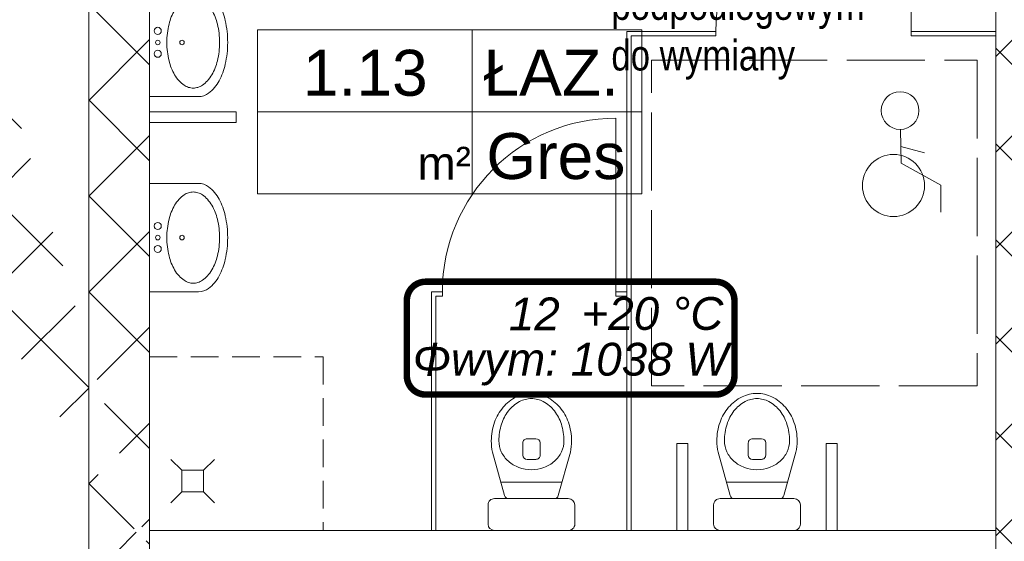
# Model space of a CAD drawing. Header units: millimetres. Extents: x 2215 to 12087, y 6991 to 11359.
# Tile 14 of 26: x 4689 to 5143, y 8439 to 8680. Entities that reach past the tile are written whole.
import ezdxf
from ezdxf.enums import TextEntityAlignment as Align
from ezdxf.lldxf.tags import DXFTag

# ---------------------------------------------------------------- set-up
doc = ezdxf.new("R2010")
doc.units = ezdxf.units.MM
doc.linetypes.add('ACAD_ISO02W100', pattern=[15, 12, -3])
doc.linetypes.add('DASHED', pattern=[19.049999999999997, 12.7, -6.35])
for name, color, linetype, lineweight in [('A_meble', 253, 'Continuous', 13), ('A_opisy', 81, 'Continuous', 13), ('A_przekrojowe główne', 50, 'Continuous', 50), ('A_sanitarka', 140, 'Continuous', 13), ('A_ściany istniejące', 82, 'Continuous', 50), ('A_ściany istniejące hatch', 82, 'Continuous', 9), ('sanitarka', 140, 'Continuous', 13)]:
    doc.layers.add(name, color=color, linetype=linetype, lineweight=lineweight)
doc.layers.add('IS_Text_Konstrukcji', color=7, linetype='Continuous')
doc.layers.add('Konstrukcja - Ściany zew', color=7, linetype='Continuous')
doc.styles.get("Standard").update_dxf_attribs({"font": 'arial.ttf'})
tags = doc.linetypes.add('SOLID', pattern=[10, 10, 0]).pattern_tags.tags
tags[6:7] = [DXFTag(74, 4), DXFTag(75, 0), DXFTag(340, '0'), DXFTag(46, 0.0), DXFTag(50, 0.0), DXFTag(44, 0.0), DXFTag(45, 0.0)]
tags[4:5] = [DXFTag(74, 4), DXFTag(75, 0), DXFTag(340, '0'), DXFTag(46, 0.0), DXFTag(50, 0.0), DXFTag(44, 0.0), DXFTag(45, 0.0)]

# ---------------------------------------------------------------- blocks, each defined once
blk = doc.blocks.new('miska wc2')
at = {"layer": 'sanitarka'}
for p, q in [((11.85000000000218, 20), (2.850000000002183, 20)), ((11.85000000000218, 20), (2.850000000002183, 20)), ((0, 17), (0, -17)), ((0, 17), (0, -17)), ((14.70000000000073, -17), (14.70000000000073, 17)), ((14.70000000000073, -17), (14.70000000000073, 17)), ((16.11318390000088, 12.39430300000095), (36.08138115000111, 17.96578900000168)), ((16.11318390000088, 12.39430300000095), (36.08138115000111, 17.96578900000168)), ((22.29999999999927, 14.12053600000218), (22.29999999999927, -14.12053700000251)), ((14.70000000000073, 10.46106599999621), (14.70000000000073, -10.46106700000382)), ((14.70000000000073, 10.46106599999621), (14.70000000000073, -10.46106700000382)), ((32.75, -2), (32.75, 2)), ((34.65000000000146, 4), (40.35000000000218, 4)), ((42.25000000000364, 2), (42.25000000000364, -2)), ((40.35000000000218, -4), (34.65000000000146, -4)), ((36.08138115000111, -17.96579000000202), (16.11318390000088, -12.39430400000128)), ((36.08138115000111, -17.96579000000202), (16.11318390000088, -12.39430400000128)), ((2.850000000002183, -20), (11.85000000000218, -20)), ((2.850000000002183, -20), (11.85000000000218, -20))]:
    blk.add_line(p, q, dxfattribs=at)
at = {"layer": 'sanitarka', "extrusion": (0, 0, -1)}
for centre, major_axis, ratio, start_param, end_param in [((2.850000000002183, 17), (5.51091059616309e-16, 3), 0.9499999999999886, -1.570796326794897, 0), ((2.850000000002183, 17), (5.51091059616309e-16, 3), 0.9499999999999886, -1.570796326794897, 0), ((11.85000000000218, 17), (5.51091059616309e-16, 3), 0.9499999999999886, 0, 1.570796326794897), ((11.85000000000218, 17), (5.51091059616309e-16, 3), 0.9499999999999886, 0, 1.570796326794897), ((41.30000000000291, -10.01081500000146), (5.237351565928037e-15, 28.51081400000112), 0.9499999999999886, -0.1938861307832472, 0), ((41.30000000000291, -10.01081500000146), (5.237351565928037e-15, 28.51081400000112), 0.9499999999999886, -0.1938861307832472, 0), ((41.30000000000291, -10.01081500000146), (5.237351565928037e-15, 28.51081400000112), 0.9499999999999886, 0, 0.3216051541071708), ((41.30000000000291, -10.01081500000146), (5.237351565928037e-15, 28.51081400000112), 0.9499999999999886, 0, 0.3216051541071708), ((41.69067799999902, 0.98324799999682), (2.590845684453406e-15, 14.10390700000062), 0.9499999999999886, -0.8198672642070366, -0.4176862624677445), ((41.30000000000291, 1.909883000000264), (2.404615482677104e-15, 13.09011699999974), 0.9499999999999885, -0.4176862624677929, 0), ((41.30000000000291, -12.92279399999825), (5.129334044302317e-15, 27.92279399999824), 0.9499999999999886, 0, 0.294282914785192), ((43.12779620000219, -6.574712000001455), (3.910827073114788e-15, 21.28955099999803), 0.9499999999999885, 0.2942829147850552, 0.6316906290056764), ((42.85226770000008, -5.106539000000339), (4.287764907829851e-15, 23.34150500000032), 0.9499999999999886, 0.3216051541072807, 0.6773864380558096), ((42.85226770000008, -5.106539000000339), (4.287764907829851e-15, 23.34150500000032), 0.9499999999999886, 0.3216051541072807, 0.6773864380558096), ((16.60000000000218, 10.46106599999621), (3.673940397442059e-16, 2), 0.9499999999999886, -1.570796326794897, -0.2591084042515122), ((16.60000000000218, 10.46106599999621), (3.673940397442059e-16, 2), 0.9499999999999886, -1.570796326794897, -0.2591084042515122), ((42.29812035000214, 0.386462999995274), (2.751514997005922e-15, 14.97855000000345), 0.9499999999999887, -1.201895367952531, -0.8198672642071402), ((45.924624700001, -2.551205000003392), (2.994992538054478e-15, 16.30398000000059), 0.9499999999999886, 0.6316906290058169, 1.05568252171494), ((45.23487245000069, -1.988478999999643), (3.552692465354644e-15, 19.33995700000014), 0.9499999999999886, 0.6773864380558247, 1.095245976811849), ((45.23487245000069, -1.988478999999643), (3.552692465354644e-15, 19.33995700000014), 0.9499999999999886, 0.6773864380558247, 1.095245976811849), ((43.24778690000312, 0), (2.948392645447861e-15, 16.05030200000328), 0.9499999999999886, -1.570796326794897, -1.201895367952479), ((50.20598590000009, 0), (2.043680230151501e-15, 11.12527699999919), 0.9499999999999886, 1.055682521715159, 1.570796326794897), ((48.90316634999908, 0), (2.754843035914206e-15, 14.99666699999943), 0.9499999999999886, 1.095245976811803, 1.570796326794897), ((48.90316634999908, 0), (2.754843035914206e-15, 14.99666699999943), 0.9499999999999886, 1.095245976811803, 1.570796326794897), ((34.65000000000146, 2), (3.673940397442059e-16, 2), 0.9499999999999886, -1.570796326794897, 0), ((40.35000000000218, 2), (3.673940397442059e-16, 2), 0.9499999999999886, 0, 1.570796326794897), ((43.24778690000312, 0), (2.948392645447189e-15, 16.05030199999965), 0.9499999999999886, -1.939697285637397, -1.570796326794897), ((34.65000000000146, -2), (3.673940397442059e-16, 2), 0.9499999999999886, 3.141592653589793, 4.712388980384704), ((40.35000000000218, -2), (3.673940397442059e-16, 2), 0.9499999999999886, 1.570796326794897, 3.141592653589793), ((50.20598590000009, 0), (2.043680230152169e-15, 11.12527700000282), 0.9499999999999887, 1.570796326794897, 2.085910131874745), ((48.90316634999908, 0), (2.754843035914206e-15, 14.99666699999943), 0.9499999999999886, 1.570796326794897, 2.046346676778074), ((48.90316634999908, 0), (2.754843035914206e-15, 14.99666699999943), 0.9499999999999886, 1.570796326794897, 2.046346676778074), ((42.29812035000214, -0.3864640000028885), (2.751514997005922e-15, 14.97855000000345), 0.9499999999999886, -2.321725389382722, -1.939697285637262), ((45.924624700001, 2.551203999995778), (2.994992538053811e-15, 16.30397999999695), 0.9499999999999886, 2.085910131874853, 2.509902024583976), ((45.23487245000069, 1.988477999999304), (3.552692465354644e-15, 19.33995700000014), 0.9499999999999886, 2.04634667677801, 2.464206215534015), ((45.23487245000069, 1.988477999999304), (3.552692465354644e-15, 19.33995700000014), 0.9499999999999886, 2.04634667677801, 2.464206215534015), ((16.60000000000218, -10.46106700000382), (3.673940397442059e-16, 2), 0.9499999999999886, -2.882484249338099, -1.570796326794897), ((16.60000000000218, -10.46106700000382), (3.673940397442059e-16, 2), 0.9499999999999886, -2.882484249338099, -1.570796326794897), ((41.69067799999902, -0.9832490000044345), (2.590845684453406e-15, 14.10390700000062), 0.9499999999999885, -2.723906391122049, -2.32172538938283), ((43.12779620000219, 6.574711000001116), (3.910827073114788e-15, 21.28955099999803), 0.9499999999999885, 2.509902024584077, 2.847309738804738), ((42.85226770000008, 5.106538), (4.287764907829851e-15, 23.34150500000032), 0.9499999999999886, 2.464206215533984, 2.819987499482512), ((42.85226770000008, 5.106538), (4.287764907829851e-15, 23.34150500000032), 0.9499999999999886, 2.464206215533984, 2.819987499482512), ((2.850000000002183, -17), (5.51091059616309e-16, 3), 0.9499999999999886, 3.141592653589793, 4.712388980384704), ((2.850000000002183, -17), (5.51091059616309e-16, 3), 0.9499999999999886, 3.141592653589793, 4.712388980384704), ((11.85000000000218, -17), (5.51091059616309e-16, 3), 0.9499999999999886, 1.570796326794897, 3.141592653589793), ((11.85000000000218, -17), (5.51091059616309e-16, 3), 0.9499999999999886, 1.570796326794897, 3.141592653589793), ((41.30000000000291, 10.01081400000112), (5.237351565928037e-15, 28.51081400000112), 0.9499999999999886, 3.141592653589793, 3.335478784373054), ((41.30000000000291, 10.01081400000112), (5.237351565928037e-15, 28.51081400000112), 0.9499999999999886, 3.141592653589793, 3.335478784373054), ((41.30000000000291, -1.909884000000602), (2.404615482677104e-15, 13.09011699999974), 0.9499999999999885, 3.141592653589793, 3.559278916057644), ((41.30000000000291, 12.92279299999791), (5.129334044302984e-15, 27.92279400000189), 0.9499999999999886, 2.847309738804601, 3.141592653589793), ((41.30000000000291, 10.01081400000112), (5.237351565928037e-15, 28.51081400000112), 0.9499999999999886, 2.819987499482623, 3.141592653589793), ((41.30000000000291, 10.01081400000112), (5.237351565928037e-15, 28.51081400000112), 0.9499999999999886, 2.819987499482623, 3.141592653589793)]:
    blk.add_ellipse(centre, major_axis=major_axis, ratio=ratio, start_param=start_param, end_param=end_param, dxfattribs=at)
blk = doc.blocks.new('UM35X50')
for points in [[(0, -36.96657330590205, 0.054759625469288), (10.06407234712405, -35.8610485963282, 0.06857978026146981), (17.65501934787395, -33.04043780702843, 0.1056274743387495), (23.39563745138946, -28.1738450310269, 0.1657783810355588), (24.96796780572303, -23.56190823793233), (24.96796780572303, -0.9199055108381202), (-24.96796780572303, -0.919905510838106), (-24.96796780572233, -23.56190823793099, 0.1657783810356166), (-23.3956374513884, -28.173845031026, 0.1056274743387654), (-17.65501934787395, -33.04043780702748, 0.06857978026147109), (-10.06407234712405, -35.86104859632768, 0.05475962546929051)], [(0.002669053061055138, -8.936123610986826, 0.02937602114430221), (-4.255080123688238, -9.186491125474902, 0.02947275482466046), (-8.440240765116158, -9.932502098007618, 0.03604978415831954), (-11.75026521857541, -10.98329655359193, 0.03614656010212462), (-14.86639500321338, -12.49519622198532, 0.05316243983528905), (-17.6739729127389, -14.54315492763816, 0.06086002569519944), (-19.6608351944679, -16.84172598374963, 0.07018096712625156), (-20.69425966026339, -18.97515344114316, 0.07789567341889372), (-21.02536299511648, -21.0875575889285, 0.0778956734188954), (-20.69425966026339, -23.19996173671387, 0.07018096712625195), (-19.66083519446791, -25.33338919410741, 0.06086002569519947), (-17.67397291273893, -27.63196025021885, 0.05316243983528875), (-14.86639500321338, -29.6799189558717, 0.03614656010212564), (-11.7502652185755, -31.19181862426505, 0.03604978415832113), (-8.440240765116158, -32.2426130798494, 0.0294727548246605), (-4.255080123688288, -32.98862405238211, 0.0293760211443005), (0.002669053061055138, -33.2389915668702, 0.02937602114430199), (4.260418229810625, -32.98862405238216, 0.02947275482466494), (8.445578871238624, -32.2426130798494, 0.03604978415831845), (11.75560332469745, -31.19181862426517, 0.03614656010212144), (14.87173310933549, -29.67991895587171, 0.05316243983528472), (17.67931101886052, -27.63196025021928, 0.06086002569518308), (19.66617330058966, -25.33338919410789, 0.07018096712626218), (20.69959776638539, -23.1999617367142, 0.07789567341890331), (21.03070110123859, -21.08755758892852, 0.07789567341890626), (20.69959776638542, -18.97515344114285, 0.07018096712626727), (19.66617330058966, -16.84172598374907, 0.06086002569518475), (17.67931101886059, -14.5431549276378, 0.05316243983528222), (14.87173310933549, -12.49519622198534, 0.03614656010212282), (11.7556033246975, -10.98329655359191, 0.03604978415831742), (8.445578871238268, -9.932502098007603, 0.02947275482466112), (4.260418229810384, -9.186491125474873, 0.02937602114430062)]]:
    blk.add_lwpolyline(points, format="xyb", close=True)
for centre, radius in [((-5.341471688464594, -4.749983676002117), 1.627943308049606), ((0.002669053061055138, -4.749983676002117), 1.046534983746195), ((5.230632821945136, -4.749983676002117), 1.627943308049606), ((0, -15.91302350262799), 1.046534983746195)]:
    blk.add_circle(centre, radius)
blk = doc.blocks.new('*U117')
blk.add_line((63.8127706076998, 50), (63.8127706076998, 0))
for points in [[(115.5316038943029, 25), (-1.608218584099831, 25), (-1.608218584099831, 50), (115.5316038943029, 50)], [(63.8127706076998, 0), (-1.608218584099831, 0), (-1.608218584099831, 50), (63.8127706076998, 50)], [(-1.608218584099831, 3.552713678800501e-15), (115.5316038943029, 1.842498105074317e-15), (115.5316038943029, 25), (-1.608218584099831, 25)]]:
    blk.add_lwpolyline(points, close=True)
at = {"insert": (47.18280978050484, 14.32589765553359), "char_height": 10, "attachment_point": 1}
blk.add_mtext_dynamic_manual_height_columns('m²', width=64.84177150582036, gutter_width=75, heights=[0], dxfattribs=at)
blk.add_attdef('NR', text='', height=14).set_placement((31.27604232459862, 36.87371778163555), align=Align.MIDDLE_CENTER)
for tag, p in [('NAZWA_POM.', (67.27913792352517, 36.87371778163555)), ('WYKOŃCZENIE', (68.17839194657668, 11.49736833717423))]:
    blk.add_attdef(tag, text='', height=14).set_placement(p, align=Align.MIDDLE_LEFT)
blk.add_attdef('POW', text='', height=14).set_placement((41.48388954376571, 11.50248429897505), align=Align.MIDDLE_RIGHT)

msp = doc.modelspace()

# ---------------------------------------------------------------- hatches: boundary and pattern name
at = {"layer": 'A_ściany istniejące hatch', "lineweight": 13, "true_color": 0x000000}
h = msp.add_hatch(dxfattribs=at)
h.set_pattern_fill('NET', color=18, scale=250, angle=45)
h.set_pattern_definition([(45, (37623.19275181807, 4864.106082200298), (-22.09708691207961, 22.09708691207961), []), (135, (37623.19275181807, 4864.106082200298), (-22.09708691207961, -22.09708691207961), [])])
h.paths.add_polyline_path([(5636.561703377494, 10020.42952679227), (5678.561703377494, 10020.42952397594), (5678.561703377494, 9758.429524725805), (5888.561703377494, 9758.429524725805), (5888.561703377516, 9716.429524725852), (5636.561703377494, 9716.429524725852)], flags=16)
h.paths.add_polyline_path([(6230.563354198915, 9744.429524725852), (6230.563354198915, 9684.429524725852), (6110.561703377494, 9684.429524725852), (6110.561703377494, 9524.429524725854), (6050.561703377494, 9524.429524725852), (6050.561703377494, 9716.429524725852), (6008.561703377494, 9716.429524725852), (6008.561703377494, 9758.429524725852), (6012.561703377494, 9758.429524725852), (6012.561703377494, 10417.42952472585), (5678.561703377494, 10417.42952472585), (5678.561703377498, 10371.42952472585), (5636.561703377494, 10371.42952472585), (5636.561703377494, 10461.42952472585), (6094.561703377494, 10461.42952472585), (6094.561700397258, 10417.42952472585), (6056.561703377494, 10417.42952472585), (6056.561703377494, 9744.429524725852)], flags=17)
h.paths.add_polyline_path([(6834.561703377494, 9744.429524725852), (6976.561703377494, 9744.429524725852), (6976.561703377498, 9806.429524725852), (7020.561703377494, 9806.429524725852), (7020.561703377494, 9521.429527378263), (6960.561703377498, 9521.429527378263), (6960.561703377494, 9684.429524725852), (6834.561703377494, 9684.429524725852)], flags=17)
h.paths.add_polyline_path([(6877.561703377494, 8864.429524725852), (6960.561703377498, 8864.429524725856), (6960.561703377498, 8979.429527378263), (7020.561703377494, 8979.429527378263), (7020.561703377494, 8806.429524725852), (6960.561703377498, 8806.429524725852), (6960.561703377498, 8839.429524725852), (6877.561703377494, 8839.429524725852)], flags=17)
h.paths.add_polyline_path([(6520.561703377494, 9434.429524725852), (6550.561703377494, 9434.429524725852), (6550.561703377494, 9404.429524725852), (6520.561703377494, 9404.429524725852)], flags=17)
h.paths.add_polyline_path([(6520.561703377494, 9140.429524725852), (6550.561703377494, 9140.429524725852), (6550.561703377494, 9170.429524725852), (6520.561703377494, 9170.429524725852)], flags=17)
h.paths.add_polyline_path([(6032.561703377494, 7594.429524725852), (6092.561703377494, 7594.429524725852), (6092.561703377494, 7434.429524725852), (6330.561703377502, 7434.429524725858), (6330.561703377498, 7614.429524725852), (6390.561703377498, 7614.429524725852), (6390.561703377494, 7434.429524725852), (6960.561703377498, 7434.429524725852), (6960.561703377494, 7584.429524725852), (7020.561703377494, 7584.429524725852), (7020.561703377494, 7374.429524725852), (6032.561703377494, 7374.429524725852)])
h.paths.add_polyline_path([(3550.561707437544, 10744.42952472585), (3763.561703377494, 10744.42952707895), (3763.56169834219, 10838.46374156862), (3788.561700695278, 10838.46373539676), (3788.561700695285, 10719.42952472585), (3550.561707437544, 10719.42952472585)], flags=17)
h.paths.add_polyline_path([(4183.561703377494, 10718.77503507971), (4218.561703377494, 10718.77503507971), (4218.561703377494, 10838.46373539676), (4183.561703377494, 10838.46373539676)], flags=17)
h.paths.add_polyline_path([(4473.561703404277, 8894.429524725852), (4543.561691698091, 8894.429524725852), (4543.561691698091, 8834.429524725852), (4473.561703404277, 8834.429524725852)], flags=17)
h.paths.add_polyline_path([(4883.56170340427, 8894.429524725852), (4953.56170340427, 8894.429524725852), (4953.56170340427, 8834.429524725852), (4883.56170340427, 8834.429524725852)], flags=17)
h.paths.add_polyline_path([(5324.561703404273, 8894.429524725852), (5392.561691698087, 8894.429524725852), (5392.561691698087, 8834.429524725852), (5324.561703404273, 8834.429524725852)], flags=17)
h.paths.add_polyline_path([(5527.56170340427, 8894.429524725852), (5608.561691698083, 8894.429524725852), (5608.561691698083, 8834.429524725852), (5527.56170340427, 8834.429524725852)], flags=17)
h.paths.add_polyline_path([(6110.561703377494, 9394.42952066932), (6050.561703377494, 9394.42952066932), (6050.561703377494, 9318.429524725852), (6110.561703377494, 9318.429524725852)], flags=17)
h.paths.add_polyline_path([(5678.561703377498, 10241.42952249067), (5636.561703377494, 10241.42952249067), (5636.561703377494, 10150.42952621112), (5678.561703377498, 10150.42952621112)], flags=16)
h.paths.add_polyline_path([(6224.561703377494, 10461.42952472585), (6358.561703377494, 10461.42952472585), (6358.561703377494, 10417.42952472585), (6224.561703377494, 10417.42952472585)], flags=17)
h.paths.add_polyline_path([(6976.561703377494, 10141.42952673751), (7020.561703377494, 10141.42952673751), (7020.561703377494, 10216.42952472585), (6976.561703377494, 10216.42952472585)], flags=17)
h.paths.add_polyline_path([(6976.561703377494, 9936.429524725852), (7020.561703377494, 9936.429524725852), (7020.561703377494, 10011.42952472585), (6976.561703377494, 10011.42952472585)], flags=17)
h.paths.add_polyline_path([(6960.561703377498, 9315.429529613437), (7020.561703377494, 9315.429529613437), (7020.561703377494, 9391.429527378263), (6960.561703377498, 9391.429527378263)], flags=17)
h.paths.add_polyline_path([(6960.561703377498, 9109.429529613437), (7020.561703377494, 9109.429529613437), (7020.561703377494, 9185.429527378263), (6960.561703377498, 9185.429527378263)], flags=17)
h.paths.add_polyline_path([(6960.561703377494, 8601.42952696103), (7020.561703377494, 8601.42952696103), (7020.561703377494, 8676.429524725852), (6960.561703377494, 8676.429524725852)], flags=17)
h.paths.add_polyline_path([(6960.561703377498, 8396.429526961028), (7020.561703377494, 8396.429526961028), (7020.561703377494, 8471.429524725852), (6960.561703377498, 8471.429524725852)], flags=17)
h.paths.add_polyline_path([(6960.561703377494, 7924.429526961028), (7020.561703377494, 7924.429526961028), (7020.561703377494, 7994.429524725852), (6960.561703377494, 7994.429524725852)], flags=17)
h.paths.add_polyline_path([(7020.561703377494, 7719.429524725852), (6960.561703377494, 7719.429524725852), (6960.561703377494, 7789.429524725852), (7020.561703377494, 7789.429524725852)], flags=17)
h.paths.add_polyline_path([(5735.561703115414, 7834.429524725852), (5805.561703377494, 7834.429524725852), (5805.561703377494, 7774.429524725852), (5735.561703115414, 7774.429524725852)], flags=17)
h.paths.add_polyline_path([(5530.561703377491, 7774.429524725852), (5600.561703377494, 7774.429524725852), (5600.561703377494, 7834.429524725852), (5530.561703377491, 7834.429524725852)], flags=17)
h.paths.add_polyline_path([(5325.561703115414, 7834.429524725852), (5395.561703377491, 7834.429524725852), (5395.561703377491, 7774.429524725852), (5325.561703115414, 7774.429524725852)], flags=17)
h.paths.add_polyline_path([(5068.561703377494, 7774.429524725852), (5190.561691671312, 7774.429524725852), (5190.561691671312, 7834.429524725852), (5068.561703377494, 7834.429524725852)], flags=17)
h.paths.add_polyline_path([(4863.561703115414, 7834.429524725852), (4933.561703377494, 7834.429524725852), (4933.561703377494, 7774.429524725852), (4863.561703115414, 7774.429524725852)], flags=17)
h.paths.add_polyline_path([(4658.561703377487, 7774.429524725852), (4728.561703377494, 7774.429524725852), (4728.561703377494, 7834.429524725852), (4658.561703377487, 7834.429524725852)], flags=17)
h.paths.add_polyline_path([(4453.561703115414, 7834.429524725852), (4523.561703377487, 7834.429524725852), (4523.561703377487, 7774.429524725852), (4453.561703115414, 7774.429524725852)], flags=17)
h.paths.add_polyline_path([(6342.561703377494, 7834.429524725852), (6256.061703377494, 7834.429524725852), (6256.077114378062, 7774.429524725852), (6330.561703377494, 7774.429524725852), (6330.561703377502, 7724.429524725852), (6390.561703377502, 7724.429524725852), (6390.561703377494, 7967.929524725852), (6342.561703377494, 7967.929524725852)], flags=17)
h.paths.add_polyline_path([(6146.061703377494, 7834.429524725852), (6146.077114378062, 7774.429524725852), (6092.561703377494, 7774.429524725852), (6092.561703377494, 7734.429524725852), (6032.561703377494, 7734.429524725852), (6032.561703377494, 7774.429524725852), (5940.561703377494, 7774.429524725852), (5940.561703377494, 7834.429524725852)], flags=17)
h.paths.add_polyline_path([(4158.561703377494, 7728.429524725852), (4218.561703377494, 7728.429524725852), (4218.561703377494, 7774.429524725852), (4318.561703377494, 7774.429524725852), (4318.561691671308, 7834.429524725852), (4158.561703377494, 7834.429524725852)], flags=17)
h.paths.add_polyline_path([(5948.56170340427, 8894.429524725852), (6050.561703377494, 8894.429524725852), (6050.561703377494, 9188.429524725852), (6110.561703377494, 9188.429520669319), (6110.561703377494, 8864.429524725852), (6127.561703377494, 8864.429524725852), (6127.561703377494, 8839.429524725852), (6110.561703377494, 8839.429524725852), (6110.561703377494, 8484.429524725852), (6137.561703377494, 8484.429524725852), (6137.561703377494, 8404.429524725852), (6110.561703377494, 8404.429524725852), (6110.561703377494, 8184.429524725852), (5935.061703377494, 8184.429524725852), (5935.061703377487, 8232.429524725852), (6070.561703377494, 8232.429524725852), (6070.561703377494, 8834.429524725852), (5948.56170314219, 8834.429524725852)], flags=17)
h.paths.add_polyline_path([(5743.56170340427, 8894.429524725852), (5813.56170340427, 8894.429524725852), (5813.56170340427, 8834.429524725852), (5780.561703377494, 8834.429524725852), (5780.561703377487, 8668.429524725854), (5748.561703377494, 8668.429528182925), (5748.561703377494, 8834.429524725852), (5743.561703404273, 8834.429524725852)], flags=17)
h.paths.add_polyline_path([(5501.561703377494, 8232.429524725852), (5748.561703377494, 8232.429524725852), (5748.561703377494, 8382.429530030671), (5780.561703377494, 8382.429526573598), (5780.56170337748, 8232.429524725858), (5825.061703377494, 8232.429524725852), (5825.061703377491, 8184.429524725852), (5501.561703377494, 8184.429524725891)], flags=17)
h.paths.add_polyline_path([(4512.561703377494, 8232.429524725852), (4512.561703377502, 8184.429524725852), (4752.561703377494, 8184.429524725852), (4752.561703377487, 8232.429524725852), (4748.56170340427, 8232.429524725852), (4748.56170340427, 8324.429524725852), (4720.56170340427, 8324.429524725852), (4720.561703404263, 8232.429524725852)], flags=17)
h.paths.add_polyline_path([(4158.561703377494, 8925.429524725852), (4218.561703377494, 8925.429524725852), (4218.561703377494, 8894.429524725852), (4338.561703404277, 8894.429524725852), (4338.561691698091, 8834.429524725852), (4198.561703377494, 8834.429524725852), (4198.561703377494, 8232.429524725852), (4402.561703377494, 8232.429524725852), (4402.561703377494, 8184.429524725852), (4158.561703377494, 8184.429524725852)], flags=17)
h.paths.add_polyline_path([(4218.561703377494, 9221.844599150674), (4158.561703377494, 9221.844599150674), (4158.561703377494, 9065.429535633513), (4218.561703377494, 9065.429535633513)], flags=17)
h.paths.add_polyline_path([(4218.561703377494, 9436.403087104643), (4158.561703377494, 9436.403087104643), (4158.561703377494, 9356.844601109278), (4218.561703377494, 9356.844601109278)], flags=17)
h.paths.add_polyline_path([(4218.561703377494, 9651.429524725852), (4158.561703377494, 9651.429524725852), (4158.561703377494, 9571.403096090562), (4218.561703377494, 9571.403096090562)], flags=17)
h.paths.add_polyline_path([(4218.561703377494, 9971.429524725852), (4158.561703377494, 9971.429524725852), (4158.561703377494, 9786.429524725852), (4218.561703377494, 9786.429524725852)], flags=17)
h.paths.add_polyline_path([(4218.561703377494, 10176.42952472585), (4158.561703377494, 10176.42952472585), (4158.561703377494, 10106.42953754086), (4218.561703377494, 10106.42953754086)], flags=17)
h.paths.add_polyline_path([(4218.561703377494, 10391.42952472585), (4158.561703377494, 10391.42952472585), (4158.561703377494, 10311.42952472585), (4218.561703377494, 10311.42952472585)], flags=17)
h.paths.add_polyline_path([(3168.561703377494, 10116.54587023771), (3108.561703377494, 10116.54587023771), (3108.561703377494, 10186.52585426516), (3168.561703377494, 10186.52585426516), (3168.561703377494, 10188.42952472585), (3628.561703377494, 10188.42952472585), (3628.561703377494, 10178.42952472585), (3597.461703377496, 10178.42952472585), (3597.461703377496, 10102.42952472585), (3582.461703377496, 10102.42952472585), (3582.461703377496, 10178.42952472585), (3326.561703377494, 10178.42952472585), (3326.561703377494, 10163.42636947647), (3319.561703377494, 10163.42636947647), (3319.561703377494, 10178.42952472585), (3168.561703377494, 10178.42952472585)])
h.paths.add_polyline_path([(3168.561703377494, 10061.42952472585), (3168.561703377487, 10068.42952472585), (3319.561703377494, 10068.42952472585), (3319.561703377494, 10073.42637020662), (3326.561703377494, 10073.42637020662), (3326.561703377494, 10050.94845653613), (3319.561703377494, 10050.94845601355), (3319.561703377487, 10061.42952472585)], flags=17)
h.paths.add_polyline_path([(3108.561703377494, 9981.545870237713), (3168.561703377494, 9981.545870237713), (3168.561703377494, 9951.429524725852), (3319.561703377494, 9951.429524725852), (3319.561703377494, 9960.94845674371), (3326.561703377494, 9960.94845674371), (3326.561703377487, 9951.429524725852), (3582.461703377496, 9951.429524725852), (3582.461703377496, 10007.42952472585), (3597.461703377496, 10007.42952472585), (3597.461703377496, 9951.429524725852), (3625.561703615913, 9951.429524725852), (3625.561703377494, 9936.429524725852), (3168.561703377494, 9936.429524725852), (3168.561703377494, 9911.065886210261), (3108.561703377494, 9911.065886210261)])
h.paths.add_polyline_path([(3108.561703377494, 9781.065886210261), (3168.561703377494, 9781.065886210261), (3168.561703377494, 9736.429524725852), (3760.561703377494, 9736.429524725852), (3760.561703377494, 9753.694879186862), (3808.561703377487, 9753.694879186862), (3808.561703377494, 9424.428694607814), (3760.561703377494, 9424.428694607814), (3760.561703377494, 9696.429524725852), (3168.561703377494, 9696.429524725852), (3168.561703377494, 9618.558378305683), (3108.561703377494, 9618.558378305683)])
h.paths.add_polyline_path([(3108.561703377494, 9278.57839427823), (3168.561703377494, 9278.57839427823), (3168.561703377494, 9256.429524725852), (3760.561703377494, 9256.429524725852), (3760.561703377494, 9314.428694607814), (3808.561703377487, 9314.428694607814), (3808.561703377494, 8917.428694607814), (3760.561703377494, 8917.428694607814), (3760.561703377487, 9231.429524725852), (3168.561703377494, 9231.429524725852), (3168.561703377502, 9208.362109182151), (3108.561703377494, 9208.362109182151)])
h.paths.add_polyline_path([(3108.561703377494, 8864.231440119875), (3168.561703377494, 8864.231440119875), (3168.561703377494, 8794.429524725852), (3760.561703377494, 8794.429524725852), (3760.561703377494, 8807.428694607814), (3808.561703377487, 8807.428694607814), (3808.561703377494, 8748.790455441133), (3760.561703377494, 8748.790455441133), (3760.561703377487, 8751.429524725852), (3168.561703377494, 8751.429524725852), (3168.561703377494, 8699.231440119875), (3108.561703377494, 8699.231440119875)])
h.paths.add_polyline_path([(3108.561703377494, 8564.231440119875), (3168.561703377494, 8564.231440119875), (3168.561703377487, 8509.649263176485), (3227.561703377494, 8509.649263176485), (3227.561703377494, 8651.346943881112), (3236.925484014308, 8651.346943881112), (3236.925482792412, 8645.346943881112), (3233.561703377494, 8645.346943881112), (3233.561703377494, 8509.649263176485), (3330.561703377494, 8509.649263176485), (3330.561703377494, 8645.346943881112), (3325.925482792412, 8645.346943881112), (3325.925482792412, 8651.346943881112), (3341.106911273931, 8651.346943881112), (3341.106911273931, 8645.346943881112), (3336.561703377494, 8645.346943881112), (3336.561703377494, 8509.649263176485), (3433.561703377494, 8509.649263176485), (3433.561703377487, 8645.346943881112), (3430.106911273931, 8645.346943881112), (3430.106910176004, 8651.346943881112), (3439.561703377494, 8651.346943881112), (3439.561703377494, 8616.346943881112), (3443.733391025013, 8616.346943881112), (3443.733391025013, 8610.346943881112), (3439.561703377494, 8610.346943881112), (3439.561703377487, 8509.649263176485), (3607.561703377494, 8509.649263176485), (3607.561703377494, 8610.346943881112), (3532.73339317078, 8610.346943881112), (3532.73339217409, 8616.346943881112), (3613.561703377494, 8616.346943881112), (3613.561703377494, 8509.649263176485), (3760.561703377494, 8509.649263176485), (3760.561703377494, 8638.790455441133), (3808.561703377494, 8638.790455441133), (3808.561703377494, 8491.935586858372), (3760.561703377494, 8491.935586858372), (3760.561703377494, 8494.649263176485), (3613.561703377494, 8494.649263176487), (3613.561703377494, 8452.349261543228), (3607.561703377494, 8452.349263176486), (3607.561703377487, 8494.649263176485), (3168.561703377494, 8494.649263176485), (3108.561703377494, 8494.649263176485)])
h.paths.add_polyline_path([(3108.561703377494, 9413.57839427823), (3168.561703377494, 9413.57839427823), (3168.561703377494, 9483.558378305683), (3108.561703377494, 9483.558378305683)])
h.paths.add_polyline_path([(3108.561703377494, 8999.231440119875), (3168.561703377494, 8999.231440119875), (3168.561703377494, 9073.362109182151), (3108.561703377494, 9073.362109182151)], flags=17)
h.paths.add_polyline_path([(3108.561703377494, 8289.669279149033), (3168.561703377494, 8289.669279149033), (3168.561703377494, 8359.649263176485), (3108.561703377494, 8359.649263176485)], flags=17)
h.paths.add_polyline_path([(3108.561703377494, 8084.689295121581), (3108.561703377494, 8154.669279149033), (3168.561703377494, 8154.669279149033), (3168.561703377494, 8144.669279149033), (3215.561703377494, 8144.669279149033), (3215.561703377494, 8315.649279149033), (3226.772422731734, 8315.649279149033), (3226.772422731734, 8309.649279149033), (3221.561703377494, 8309.649279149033), (3221.561703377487, 8144.669279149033), (3320.561703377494, 8144.669279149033), (3320.561703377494, 8309.649279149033), (3315.772425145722, 8309.649279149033), (3315.772425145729, 8315.649279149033), (3331.073562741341, 8315.649279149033), (3331.073562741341, 8309.649279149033), (3326.561703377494, 8309.649279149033), (3326.561703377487, 8144.669279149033), (3423.561703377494, 8144.669279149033), (3423.561703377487, 8309.649279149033), (3420.073564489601, 8309.649279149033), (3420.073561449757, 8315.649279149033), (3434.10690999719, 8315.649279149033), (3434.106911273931, 8309.649279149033), (3429.561703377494, 8309.649279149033), (3429.561703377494, 8144.669279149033), (3526.561703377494, 8144.669279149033), (3526.561703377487, 8309.649279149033), (3523.106911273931, 8309.649279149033), (3523.106911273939, 8315.649279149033), (3526.561703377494, 8315.649279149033), (3526.561703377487, 8359.649263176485), (3607.561703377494, 8359.649263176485), (3607.561703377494, 8363.349262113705), (3613.561703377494, 8363.349262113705), (3613.561703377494, 8349.321729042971), (3607.561703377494, 8349.321729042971), (3607.561703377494, 8353.649263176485), (3532.561703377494, 8353.649263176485), (3532.561703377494, 8144.669279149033), (3607.561703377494, 8144.669279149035), (3607.561703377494, 8260.321724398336), (3613.561703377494, 8260.321726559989), (3613.561703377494, 8144.669279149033), (3760.561703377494, 8144.669279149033), (3760.561703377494, 8381.935586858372), (3808.561703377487, 8381.93558685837), (3808.561703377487, 7948.129524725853), (3760.561703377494, 7948.129524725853), (3760.561703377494, 8129.669279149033), (3613.561703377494, 8129.669279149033), (3613.561703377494, 8032.159770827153), (3607.561703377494, 8032.159770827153), (3607.561703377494, 8129.669279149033), (3532.561703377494, 8129.669279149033), (3532.561703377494, 7936.829524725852), (3607.561703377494, 7936.829524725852), (3607.561703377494, 7943.159770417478), (3613.561703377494, 7943.159770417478), (3613.561703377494, 7927.129525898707), (3607.561703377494, 7927.129524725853), (3607.561703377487, 7930.829524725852), (3526.561703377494, 7930.829524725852), (3526.561703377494, 8004.429524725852), (3523.106911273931, 8004.429524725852), (3523.106911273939, 8010.429524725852), (3526.561703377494, 8010.429524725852), (3526.561703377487, 8129.669279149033), (3429.561703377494, 8129.669279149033), (3429.561703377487, 8010.429524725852), (3434.106910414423, 8010.429524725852), (3434.106911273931, 8004.429524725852), (3420.073562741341, 8004.429524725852), (3420.073564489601, 8010.429524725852), (3423.561703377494, 8010.429524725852), (3423.561703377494, 8129.669279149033), (3326.561703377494, 8129.669279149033), (3326.561703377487, 8010.429524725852), (3331.073562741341, 8010.429524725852), (3331.073562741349, 8004.429524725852), (3315.772424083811, 8004.429524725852), (3315.772425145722, 8010.429524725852), (3320.561703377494, 8010.429524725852), (3320.561703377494, 8129.669279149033), (3221.561703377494, 8129.669279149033), (3221.561703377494, 8010.429524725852), (3226.772424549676, 8010.429524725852), (3226.772422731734, 8004.429524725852), (3215.561703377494, 8004.429524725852), (3215.561703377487, 8129.669279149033), (3168.561703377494, 8129.669279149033), (3168.561703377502, 8084.689295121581)])
h.paths.add_polyline_path([(3228.561703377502, 7693.429524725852), (3168.561703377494, 7693.429524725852), (3168.561703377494, 7774.429524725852), (3108.561703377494, 7774.429524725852), (3108.561703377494, 7949.689295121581), (3168.561703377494, 7949.689295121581), (3168.561703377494, 7834.429524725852), (3607.561703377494, 7834.429524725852), (3607.561703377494, 7838.129524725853), (3613.561703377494, 7838.12952596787), (3613.561703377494, 7834.429524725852), (3760.561703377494, 7834.429524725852), (3760.561703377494, 7838.129524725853), (3808.561703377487, 7838.129524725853), (3808.561703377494, 7783.429525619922), (3783.561703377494, 7783.429524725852), (3783.561703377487, 7794.429524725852), (3613.561703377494, 7794.429524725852), (3613.561703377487, 7789.689295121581), (3607.561703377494, 7789.689295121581), (3607.561703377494, 7794.429524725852), (3423.561703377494, 7794.429524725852), (3423.561703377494, 7754.176359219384), (3398.561703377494, 7754.176359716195), (3398.561703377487, 7794.429524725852), (3228.561703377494, 7794.429524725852)])
h.paths.add_polyline_path([(3228.561703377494, 7444.429524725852), (3228.561703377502, 7483.429524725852), (3168.561703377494, 7483.429524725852), (3168.561703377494, 7384.429524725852), (4218.561703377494, 7384.429524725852), (4218.561703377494, 7588.429524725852), (4158.561703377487, 7588.429524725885), (4158.561703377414, 7444.429524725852)])
edge = h.paths.add_edge_path()
edge.add_line((6488.561703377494, 10461.42952472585), (6488.561699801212, 10417.42952472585))
edge.add_line((6488.561699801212, 10417.42952472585), (6526.561703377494, 10417.42952472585))
edge.add_line((6526.561703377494, 10417.42952472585), (6526.561703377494, 10267.42952472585))
edge.add_line((6526.561703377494, 10267.42952472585), (6553.561703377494, 10267.42952472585))
edge.add_line((6553.561703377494, 10267.42952472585), (6553.561703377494, 10417.42952472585))
edge.add_line((6553.561703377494, 10417.42952472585), (6976.561703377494, 10417.42952472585))
edge.add_line((6976.561703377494, 10417.42952472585), (6976.561703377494, 10346.42952298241))
edge.add_line((6976.561703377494, 10346.42952298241), (7020.561703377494, 10346.42952472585))
edge.add_line((7020.561703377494, 10346.42952472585), (7020.561703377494, 10461.42952472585))
edge.add_line((7020.561703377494, 10461.42952472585), (6488.561703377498, 10461.42956796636))
edge.add_line((3153.561703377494, 10838.46374156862), (3188.561703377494, 10838.46374156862))
edge.add_line((3188.561703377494, 10838.46374156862), (3188.561710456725, 10744.42952707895))
edge.add_line((3188.561710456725, 10744.42952707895), (3370.561703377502, 10744.42952707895))
edge.add_line((3370.561703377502, 10744.42952707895), (3370.5617075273, 10719.42952472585))
edge.add_line((3370.5617075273, 10719.42952472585), (3153.561703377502, 10719.42952472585))
edge.add_line((3153.561703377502, 10719.42952472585), (3153.561703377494, 10838.46373539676))
edge.add_line((4748.56170340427, 8434.429524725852), (4720.56170340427, 8434.429524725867))
edge.add_line((4720.56170340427, 8434.429524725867), (4720.561703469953, 8719.429524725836))
edge.add_line((4720.561703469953, 8719.429524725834), (4748.561703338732, 8719.429524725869))
edge.add_line((4748.561703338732, 8719.42952472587), (4748.561703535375, 8639.448574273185))
edge.add_line((4748.561703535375, 8639.448574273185), (4748.561703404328, 8547.820967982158))
edge.add_line((4748.561703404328, 8547.820967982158), (4748.561703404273, 8444.429524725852))
edge.add_line((4748.561703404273, 8444.429524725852), (4748.561691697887, 8434.429524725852))
edge.add_line((4058.561703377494, 10716.42952472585), (4218.561703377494, 10716.42952472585))
edge.add_line((4218.561703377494, 10716.42952472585), (4218.561703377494, 10526.42952472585))
edge.add_line((4218.561703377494, 10526.42952472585), (4158.561703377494, 10526.42952472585))
edge.add_line((4158.561703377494, 10526.42952472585), (4158.561703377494, 10656.42952472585))
edge.add_line((4158.561703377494, 10656.42952472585), (4058.561703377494, 10656.42952472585))
edge.add_line((4058.561703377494, 10656.42952472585), (4058.561701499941, 10716.42952472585))
edge.add_line((3550.561709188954, 10716.42952472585), (3908.561703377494, 10716.42952472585))
edge.add_line((3908.561703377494, 10716.42952472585), (3908.561703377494, 10656.42952472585))
edge.add_line((3908.561703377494, 10656.42952472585), (3808.561703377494, 10656.42952472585))
edge.add_line((3808.561703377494, 10656.42952472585), (3808.561703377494, 9863.694879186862))
edge.add_line((3808.561703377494, 9863.694879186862), (3760.561703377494, 9863.694879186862))
edge.add_line((3760.561703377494, 9863.694879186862), (3760.561703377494, 9936.429524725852))
edge.add_line((3760.561703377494, 9936.429524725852), (3720.561706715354, 9936.429524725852))
edge.add_line((3720.561706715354, 9936.429524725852), (3720.561703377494, 9951.429524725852))
edge.add_line((3720.561703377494, 9951.429524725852), (3760.561703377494, 9951.429524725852))
edge.add_line((3760.561703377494, 9951.429524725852), (3760.561703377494, 10656.42952472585))
edge.add_line((3760.561703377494, 10656.42952472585), (3550.561708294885, 10656.42952472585))
edge.add_line((3550.561708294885, 10656.42952472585), (3550.561703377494, 10716.42952472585))
edge.add_line((3398.561703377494, 7654.176359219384), (3423.561703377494, 7654.176358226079))
edge.add_line((3423.561703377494, 7654.176358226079), (3423.561703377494, 7619.429524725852))
edge.add_line((3423.561703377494, 7619.429524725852), (3783.561703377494, 7619.429524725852))
edge.add_line((3783.561703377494, 7619.429524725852), (3783.561703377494, 7685.461691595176))
edge.add_line((3783.561703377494, 7685.461691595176), (3808.561703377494, 7685.461691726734))
edge.add_line((3808.561703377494, 7685.461691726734), (3808.561703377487, 7614.429524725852))
edge.add_line((3808.561703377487, 7614.429524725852), (3478.561703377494, 7614.429524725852))
edge.add_line((3478.561703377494, 7614.429524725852), (3478.561703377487, 7594.429524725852))
edge.add_line((3478.561703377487, 7594.429524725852), (3398.561703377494, 7594.429524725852))
edge.add_line((3398.561703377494, 7594.429524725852), (3398.56170575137, 7654.176359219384))
h.paths.add_polyline_path([(5178.561703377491, 8719.429524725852), (5138.561703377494, 8719.429524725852), (5138.561703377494, 8232.429524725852), (4862.561703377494, 8232.429524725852), (4862.561703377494, 8184.429524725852), (5391.561703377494, 8184.429524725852), (5391.561703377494, 8232.429524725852), (5178.561703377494, 8232.429524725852)], flags=17)
h.paths.add_polyline_path([(5138.561703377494, 8819.429524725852), (5178.561703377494, 8819.429524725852), (5178.561703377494, 8834.429524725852), (5189.561703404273, 8834.429524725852), (5189.561703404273, 8894.429524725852), (5088.56170340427, 8894.429524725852), (5088.561703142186, 8834.429524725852), (5138.561703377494, 8834.429524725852)], flags=17)
h.paths.add_polyline_path([(6659.561702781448, 9684.429524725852), (6405.563354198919, 9684.429524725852), (6405.563357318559, 9744.429524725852), (6526.561703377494, 9744.429524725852), (6526.561703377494, 9817.42952849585), (6553.561703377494, 9817.42952849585), (6553.561703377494, 9744.429524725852), (6659.561702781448, 9744.429524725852)], flags=17)
h.paths.add_polyline_path([(6448.05788607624, 8441.429524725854), (6458.057886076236, 8441.429524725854), (6458.057886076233, 8456.429524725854), (6448.057886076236, 8456.429524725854)], flags=17)
h.paths.add_polyline_path([(6538.057886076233, 8613.429524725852), (6553.057886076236, 8613.429524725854), (6553.057886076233, 8839.429524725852), (6593.561703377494, 8839.429524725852), (6593.561707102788, 8864.429524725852), (6237.561703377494, 8864.429524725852), (6237.561703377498, 8839.429524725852), (6298.561703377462, 8839.42952472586), (6298.561703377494, 8613.429524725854), (6316.561703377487, 8613.429524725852), (6316.561703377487, 8623.429524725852), (6308.561703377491, 8623.429524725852), (6308.561703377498, 8839.429524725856), (6448.057886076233, 8839.429524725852), (6448.057886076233, 8623.429524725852), (6401.561702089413, 8623.429524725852), (6401.561702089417, 8613.429524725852), (6463.057887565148, 8613.429524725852), (6463.057887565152, 8623.429524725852), (6458.057886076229, 8623.429524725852), (6458.057886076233, 8839.429524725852), (6543.057886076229, 8839.429524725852), (6543.057886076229, 8623.429524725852), (6538.057886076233, 8623.429524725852)], flags=17)
h.paths.add_polyline_path([(6308.561703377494, 8456.429524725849), (6298.561703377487, 8456.429524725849), (6298.561703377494, 8232.429524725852), (6240.561703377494, 8232.429524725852), (6240.561703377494, 8184.429524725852), (6342.561703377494, 8184.429524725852), (6342.561703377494, 8077.929524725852), (6390.561703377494, 8077.929524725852), (6390.561703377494, 8184.429524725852), (6960.561703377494, 8184.429524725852), (6960.561703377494, 8129.429526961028), (7020.561703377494, 8129.429524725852), (7020.561703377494, 8266.429524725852), (6960.561703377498, 8266.429524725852), (6960.561703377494, 8232.429524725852), (6458.057886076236, 8232.429524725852), (6458.057886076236, 8341.429524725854), (6448.057886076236, 8341.429524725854), (6448.057886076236, 8232.429524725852), (6308.561703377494, 8232.429524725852)], flags=17)
h.paths.add_polyline_path([(3108.561703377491, 10526.50583829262), (3168.561703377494, 10526.50583829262), (3168.561703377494, 10656.42952472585), (3370.561695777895, 10656.42952472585), (3370.561695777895, 10716.42952472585), (3108.561703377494, 10716.42952472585)])
h.paths.add_polyline_path([(3168.561703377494, 10391.50583829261), (3108.561703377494, 10391.50583829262), (3108.561703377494, 10321.52585426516), (3168.561703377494, 10321.52585426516)])

# ---------------------------------------------------------------- linework, layer by layer
at = {"layer": 'A_meble', "color": 18, "lineweight": 13, "true_color": 0x000000}
for p, q in [((4968.561703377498, 8674.429524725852), (5009.561703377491, 8674.429524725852)), ((4968.561703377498, 8444.429524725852), (4968.561703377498, 8674.429524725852)), ((4970.561703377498, 8672.429524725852), (5009.561703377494, 8672.429524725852)), ((4970.561703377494, 8444.429524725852), (4970.561703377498, 8672.429524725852)), ((5009.561703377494, 8672.429524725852), (5009.561703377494, 8674.429524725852)), ((5099.561703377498, 8674.429524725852), (5138.561703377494, 8674.429524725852)), ((5099.561703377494, 8672.429524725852), (5099.561703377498, 8674.429524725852)), ((5099.561703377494, 8672.429524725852), (5138.561703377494, 8672.429524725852)), ((4878.561703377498, 8554.429524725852), (4883.561703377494, 8554.429524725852)), ((4878.561703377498, 8444.429524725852), (4878.561703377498, 8554.429524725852)), ((4883.561703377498, 8552.429524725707), (4883.561703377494, 8554.429524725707)), ((4963.561703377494, 8554.429524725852), (4968.561703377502, 8554.429524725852)), ((4963.561703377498, 8552.429524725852), (4963.561703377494, 8554.429524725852)), ((4880.561703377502, 8552.429524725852), (4883.561703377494, 8552.429524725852)), ((4880.561703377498, 8444.429524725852), (4880.561703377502, 8552.429524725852)), ((4963.561703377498, 8552.429524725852), (4968.561703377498, 8552.429524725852))]:
    msp.add_line(p, q, dxfattribs=at)
for points in [[(5099.561703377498, 8674.429524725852), (5099.561703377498, 8764.429524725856, 0.4142135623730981), (5009.561703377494, 8674.429524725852)], [(4963.561703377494, 8554.429524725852), (4963.561703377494, 8634.429524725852, 0.414213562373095), (4883.561703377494, 8554.429524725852)]]:
    msp.add_lwpolyline(points, format="xyb", dxfattribs=at)
at = {"layer": 'A_opisy', "color": 18, "lineweight": 13, "true_color": 0x000000}
for p, q in [((5094.701743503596, 8629.248914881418), (5095.069347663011, 8613.734247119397)), ((5094.888881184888, 8621.350802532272), (5105.685160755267, 8618.393143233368)), ((5095.069347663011, 8613.734247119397), (5113.357791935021, 8603.601762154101)), ((5113.357791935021, 8603.601762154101), (5113.357791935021, 8591.185246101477))]:
    msp.add_line(p, q, dxfattribs=at)
at = {"layer": 'A_opisy', "color": 18, "linetype": 'ACAD_ISO02W100', "lineweight": 13, "ltscale": 3, "true_color": 0x000000}
msp.add_lwpolyline([(4979.961161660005, 8661.09829032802), (5129.961161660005, 8661.09829032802), (5129.961161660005, 8511.09829032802), (4979.961161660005, 8511.09829032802)], close=True, dxfattribs=at)
at = {"layer": 'A_opisy', "color": 18, "lineweight": 13, "true_color": 0x000000}
for centre, radius in [((5094.496045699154, 8637.930353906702), 8.683875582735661), ((5091.469314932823, 8603.37458749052), 14.31817295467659)]:
    msp.add_circle(centre, radius, dxfattribs=at)
at = {"layer": 'A_przekrojowe główne', "color": 18, "lineweight": 13, "true_color": 0x000000}
msp.add_line((4748.56170340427, 8444.429524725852), (5138.561703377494, 8444.429524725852), dxfattribs=at)
at = {"layer": 'A_sanitarka', "color": 18, "lineweight": 13, "true_color": 0x000000}
for p, q in [((4758.45844218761, 8477.20485938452), (4763.45844218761, 8472.20485938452)), ((4778.45844218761, 8477.20485938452), (4773.45844218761, 8472.20485938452)), ((4763.45844218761, 8462.20485938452), (4758.45844218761, 8457.20485938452)), ((4773.45844218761, 8462.20485938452), (4778.45844218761, 8457.20485938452))]:
    msp.add_line(p, q, dxfattribs=at)
for points in [[(4788.561703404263, 8632.410562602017), (4788.561703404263, 8637.410562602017), (4748.561703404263, 8637.410562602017), (4748.561703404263, 8632.410562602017)], [(4991.638837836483, 8484.429524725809), (4996.638837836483, 8484.429524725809), (4996.638837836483, 8444.429524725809), (4991.638837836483, 8444.429524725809)], [(5065.484568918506, 8484.429524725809), (5060.484568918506, 8484.429524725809), (5060.484568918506, 8444.429524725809), (5065.484568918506, 8444.429524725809)], [(4763.45844218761, 8472.20485938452), (4773.45844218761, 8472.20485938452), (4773.45844218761, 8462.20485938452), (4763.45844218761, 8462.20485938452)]]:
    msp.add_lwpolyline(points, close=True, dxfattribs=at)
at = {"layer": 'A_sanitarka', "color": 18, "linetype": 'DASHED', "lineweight": 13, "true_color": 0x000000}
msp.add_lwpolyline([(4748.561703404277, 8524.429524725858), (4828.561703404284, 8524.429524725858), (4828.561703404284, 8444.429524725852), (4748.561703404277, 8444.429524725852)], close=True, dxfattribs=at)
at = {"layer": 'A_ściany istniejące', "color": 18, "lineweight": 13, "true_color": 0x000000}
for p, q in [((4748.561703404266, 8444.429524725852), (4748.561703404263, 8434.429524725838)), ((5138.561703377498, 8444.429524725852), (5138.561703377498, 8432.429524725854))]:
    msp.add_line(p, q, dxfattribs=at)
at = {"layer": 'IS_Text_Konstrukcji', "color": 18, "linetype": 'SOLID', "ltscale": 10, "true_color": 0x000000, "const_width": 3}
msp.add_lwpolyline([(4875.844167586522, 8507.058791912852), (5009.510834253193, 8507.058791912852, 0.414214), (5018.177500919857, 8515.725458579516), (5018.177500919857, 8550.39212524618, 0.414214), (5009.510834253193, 8559.058791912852), (4875.844167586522, 8559.058791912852, 0.414214), (4867.177500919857, 8550.39212524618), (4867.177500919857, 8515.725458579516, 0.414214), (4875.844167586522, 8507.058791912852)], format="xyb", dxfattribs=at)
at = {"layer": 'Konstrukcja - Ściany zew', "color": 18, "linetype": 'Continuous', "lineweight": 13, "true_color": 0x000000}
for p, q in [((4720.56170340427, 8434.429524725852), (4720.561703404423, 8719.429524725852)), ((4748.561703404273, 8444.429524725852), (4748.561703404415, 8719.429524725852)), ((5138.561703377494, 8719.429524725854), (5138.561703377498, 8444.429524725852))]:
    msp.add_line(p, q, dxfattribs=at)

# ---------------------------------------------------------------- block references
at = {"layer": 'A_opisy', "color": 18, "lineweight": 13, "true_color": 0x000000}
ref = msp.add_blockref('*U117', (4800.729533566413, 8599.593446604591), dxfattribs=dict(at, xscale=1.512, yscale=1.512, zscale=1.512))
ref.add_attrib('NR', '1.13', dxfattribs={"layer": '0', "height": 21.168}).set_placement((4848.018909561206, 8655.346507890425), align=Align.MIDDLE_CENTER)
ref.add_attrib('NAZWA_POM.', 'ŁAZ.', dxfattribs={"layer": '0', "height": 21.168}).set_placement((4902.455590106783, 8655.346507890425), align=Align.MIDDLE_LEFT)
ref.add_attrib('WYKOŃCZENIE', 'Gres', dxfattribs={"layer": '0', "height": 21.168}).set_placement((4903.815262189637, 8616.977467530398), align=Align.MIDDLE_LEFT)
at = {"layer": 'A_sanitarka', "color": 18, "lineweight": 13, "true_color": 0x000000, "xscale": -1, "rotation": 90}
for p in [(4747.641797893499, 8669.333428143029), (4747.641797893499, 8579.397492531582)]:
    msp.add_blockref('UM35X50', p, dxfattribs=at)
at = {"layer": 'A_sanitarka', "color": 18, "lineweight": 13, "true_color": 0x000000, "rotation": 89.99999999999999}
for p in [(4924.598912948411, 8444.429524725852), (5028.561703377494, 8444.429524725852)]:
    msp.add_blockref('miska wc2', p, dxfattribs=at)

# ---------------------------------------------------------------- texts
at = {"insert": (4961.427457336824, 8717.0849852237), "char_height": 14, "attachment_point": 1}
msp.add_mtext_dynamic_manual_height_columns('{\\fArial Narrow|b0|i0|c238|p34;rury c.o. w kanale podpodłogowym do wymiany}', width=126.0025595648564, gutter_width=0.1, heights=[0], dxfattribs=at)
at = {"layer": 'IS_Text_Konstrukcji', "color": 18, "linetype": 'SOLID', "ltscale": 10, "true_color": 0x000000, "char_height": 15.12}
for s, insert, attachment_point in [('\\fArial|b0|i1;12', (4937.677500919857, 8536.65879191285), 9), ('\\fArial|b0|i1;+20 °C', (4947.677500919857, 8536.65879191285), 7), ('\\fArial|b0|i1;Φwym: 1038 W', (4942.677500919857, 8530.898791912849), 2)]:
    msp.add_mtext(s, dxfattribs=dict(at, insert=insert, attachment_point=attachment_point))

doc.saveas('drawing.dxf')
